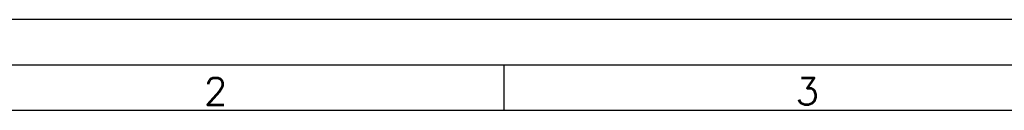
# Model space of a CAD drawing. Header units: millimetres. Extents: x 0 to 420, y 0 to 297.
# Tile 7 of 14: x 102 to 210, y 287 to 297. Entities that reach past the tile are written whole.
import ezdxf

# ---------------------------------------------------------------- set-up
doc = ezdxf.new("R2010")
doc.units = ezdxf.units.MM
doc.layers.add('FORMATO', color=7, linetype='Continuous')
doc.styles.add('SLDTEXTSTYLE0', font='ROMANS')

msp = doc.modelspace()

# ---------------------------------------------------------------- linework, layer by layer
at = {"layer": 'FORMATO'}
for p, q in [((420, 297), (0, 297)), ((415, 292), (25, 292)), ((155, 292), (155, 287)), ((415, 287), (25, 287))]:
    msp.add_line(p, q, dxfattribs=at)

# ---------------------------------------------------------------- texts
at = {"layer": 'FORMATO', "char_height": 3, "attachment_point": 2, "style": 'SLDTEXTSTYLE0'}
for s, insert in [('2', (123.35, 290.6)), ('3', (188.35, 290.6))]:
    msp.add_mtext(s, dxfattribs=dict(at, insert=insert))

doc.saveas('drawing.dxf')
